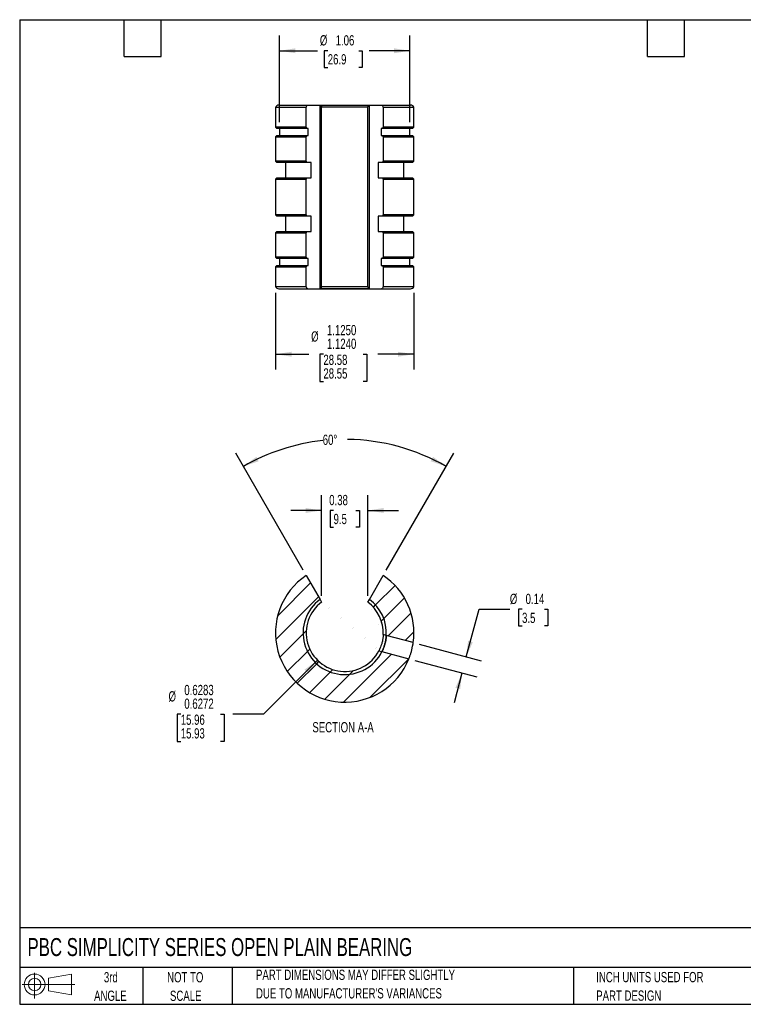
# Model space of a CAD drawing. Header units: inches. Extents: x 0.2 to 10.8, y 0.2 to 8.2.
# Tile 1 of 2: x 0.2 to 6.1, y 0.2 to 8.2. Entities that reach past the tile are written whole.
import ezdxf

# ---------------------------------------------------------------- set-up
doc = ezdxf.new("R2010")
doc.units = ezdxf.units.IN
doc.header["$MEASUREMENT"] = 0
doc.layers.add('DIMENSIONS', color=140, linetype='Continuous', lineweight=25)
doc.layers.add('TEXT', color=140, linetype='Continuous', lineweight=25)
doc.layers.add('HATCH', color=6, linetype='Continuous')
doc.layers.add('SLD-DEFPOINTS', color=7, linetype='Continuous')
doc.styles.add('SLDTEXTSTYLE0', font='TXT', dxfattribs={"width": 0.7})
doc.dimstyles.new('SLDDIMSTYLE0', dxfattribs={"dimtxt": 0.084961, "dimasz": 0.13, "dimexe": 0, "dimexo": 0.0625, "dimgap": 0.02124, "dimtad": 0, "dimtih": 1, "dimtoh": 1, "dimrnd": 1e-09, "dimdsep": 46, "dimtxsty": 'SLDTEXTSTYLE0', "dimsah": 1, "dimcen": 0.09, "dimadec": 0, "dimazin": 2, "dimtfac": 1, "dimtmove": 0, "dimatfit": 0, "dimfxl": 0, "dimfrac": 2, "dimtolj": 1, "dimtzin": 12, "dimarcsym": 0})
doc.dimstyles.new('SLDDIMSTYLE1', dxfattribs={"dimtxt": 0.084961, "dimasz": 0.13, "dimexe": 0, "dimexo": 0.0625, "dimgap": 0.02124, "dimtad": 0, "dimtih": 1, "dimtoh": 1, "dimrnd": 1e-09, "dimzin": 12, "dimdsep": 46, "dimtxsty": 'SLDTEXTSTYLE0', "dimsah": 1, "dimcen": 0.09, "dimadec": 0, "dimazin": 3, "dimtfac": 1, "dimtofl": 0, "dimtmove": 0, "dimatfit": 3, "dimfxl": 0, "dimfrac": 2, "dimtolj": 1, "dimtzin": 12, "dimarcsym": 0})
doc.dimstyles.new('SLDDIMSTYLE2', dxfattribs={"dimtxt": 0.084961, "dimasz": 0.13, "dimexe": 0, "dimexo": 0.0625, "dimgap": 0.02124, "dimtad": 0, "dimtih": 1, "dimtoh": 1, "dimdec": 4, "dimrnd": 1e-09, "dimzin": 0, "dimdsep": 46, "dimtxsty": 'SLDTEXTSTYLE0', "dimsah": 1, "dimcen": 0, "dimadec": 0, "dimazin": 0, "dimlim": 1, "dimtp": 0.0033, "dimtm": -0.0022, "dimtfac": 1, "dimtdec": 4, "dimtofl": 0, "dimtmove": 0, "dimatfit": 3, "dimfxl": 0, "dimfrac": 2, "dimtolj": 1, "dimtzin": 12, "dimarcsym": 0})
doc.dimstyles.new('SLDDIMSTYLE3', dxfattribs={"dimtxt": 0.084961, "dimasz": 0.13, "dimexe": 0, "dimexo": 0.0625, "dimgap": 0.02124, "dimtad": 0, "dimtih": 1, "dimtoh": 1, "dimdec": 4, "dimzin": 12, "dimdsep": 46, "dimtxsty": 'SLDTEXTSTYLE0', "dimsah": 1, "dimcen": 0.09, "dimadec": 0, "dimazin": 3, "dimtfac": 1, "dimtdec": 0, "dimtofl": 0, "dimtmove": 0, "dimatfit": 3, "dimfxl": 0, "dimfrac": 2, "dimtolj": 1, "dimtzin": 12, "dimarcsym": 0})
doc.dimstyles.new('SLDDIMSTYLE4', dxfattribs={"dimtxt": 0.084961, "dimasz": 0.13, "dimexe": 0, "dimexo": 0.0625, "dimgap": 0.02124, "dimtad": 0, "dimtih": 1, "dimtoh": 1, "dimdec": 4, "dimrnd": 1e-09, "dimzin": 4, "dimdsep": 46, "dimtxsty": 'SLDTEXTSTYLE0', "dimsah": 1, "dimcen": 0.09, "dimadec": 0, "dimazin": 1, "dimlim": 1, "dimtm": 0.001, "dimtfac": 1, "dimtdec": 4, "dimtofl": 0, "dimtmove": 0, "dimatfit": 3, "dimfxl": 0, "dimfrac": 2, "dimtolj": 1, "dimtzin": 12, "dimarcsym": 0})

# ---------------------------------------------------------------- blocks, each defined once
blk = doc.blocks.new('Block11')
at = {"color": 7, "linetype": 'Continuous', "lineweight": 18}
for p, q in [((0.1019, 0.2091), (0.1019, 0)), ((0.2157, 0.1641), (0.4006, 0.1981)), ((0.2157, 0.0628), (0.2157, 0.1641)), ((0.4006, 0.1981), (0.4006, 0.0288)), ((0, 0.1135), (0.4281, 0.1135)), ((0.2157, 0.0628), (0.4006, 0.0288))]:
    blk.add_line(p, q, dxfattribs=at)
for radius in [0.0846, 0.0506]:
    blk.add_circle((0.1019, 0.1135), radius, dxfattribs=at)
blk = doc.blocks.new('Block12')
at = {"layer": 'SLD-DEFPOINTS'}
blk.add_blockref('Block11', (0, 0), dxfattribs=at)
blk = doc.blocks.new('SW_NOTE_0_2')
at = {"layer": 'TEXT', "color": 0, "char_height": 0.083333, "attachment_point": 1, "style": 'SLDTEXTSTYLE0'}
for s, insert in [('PART DIMENSIONS MAY DIFFER SLIGHTLY', (0, 0.1074)), ("DUE TO MANUFACTURER'S VARIANCES", (0, -0.0431))]:
    blk.add_mtext(s, dxfattribs=dict(at, insert=insert))
blk = doc.blocks.new('SW_NOTE_0_3')
at = {"layer": 'TEXT', "color": 0, "char_height": 0.08333, "attachment_point": 2, "style": 'SLDTEXTSTYLE0'}
for s, insert in [('NOT TO', (0.207, 0.1074)), ('SCALE', (0.2108, -0.0431))]:
    blk.add_mtext(s, dxfattribs=dict(at, insert=insert))
blk = doc.blocks.new('SW_NOTE_0_4')
at = {"layer": 'TEXT', "color": 0, "char_height": 0.08333, "attachment_point": 2, "style": 'SLDTEXTSTYLE0'}
for s, insert in [('3rd', (0.0911, 0.1074)), ('ANGLE', (0.0873, -0.0431))]:
    blk.add_mtext(s, dxfattribs=dict(at, insert=insert))
blk = doc.blocks.new('SW_NOTE_0_5')
at = {"layer": 'TEXT', "color": 0, "char_height": 0.083333, "attachment_point": 1, "style": 'SLDTEXTSTYLE0'}
for s, insert in [('INCH UNITS USED FOR', (0, 0.1074)), ('PART DESIGN', (0, -0.0431))]:
    blk.add_mtext(s, dxfattribs=dict(at, insert=insert))
blk = doc.blocks.new('_D_5')
at = {"layer": 'DIMENSIONS'}
for p, q in [((2.6695, 3.046), (2.2313, 2.6079)), ((1.5587, 2.6079), (1.5302, 2.6079)), ((1.5302, 2.6079), (1.5302, 2.3856)), ((1.8819, 2.6079), (1.9104, 2.6079)), ((1.9104, 2.6079), (1.9104, 2.3856)), ((2.2313, 2.6079), (1.9813, 2.6079)), ((1.5302, 2.3856), (1.5587, 2.3856)), ((1.9104, 2.3856), (1.8819, 2.3856))]:
    blk.add_line(p, q, dxfattribs=at)
blk.add_solid([(2.6695, 3.046), (2.5635, 2.9683), (2.5918, 2.94)], dxfattribs=at)
at = {"layer": 'DIMENSIONS', "char_height": 0.08333, "attachment_point": 1, "style": 'SLDTEXTSTYLE0'}
for s, insert in [('0.6283', (1.5875, 2.8454)), ('%%c', (1.4592, 2.7939)), ('0.6272', (1.5875, 2.7343)), ('15.96', (1.5587, 2.6042)), ('15.93', (1.5587, 2.4931))]:
    blk.add_mtext(s, dxfattribs=dict(at, insert=insert))
blk = doc.blocks.new('_D_6')
at = {"layer": 'DIMENSIONS'}
for p, q in [((2.7033, 3.5679), (2.7033, 4.3874)), ((3.0783, 3.5679), (3.0783, 4.3874)), ((2.7033, 4.2624), (2.4533, 4.2624)), ((2.7999, 4.2624), (2.7714, 4.2624)), ((2.7714, 4.2624), (2.7714, 4.1274)), ((2.9817, 4.2624), (3.0103, 4.2624)), ((3.0103, 4.2624), (3.0103, 4.1274)), ((3.0783, 4.2624), (3.3283, 4.2624)), ((2.7714, 4.1274), (2.7999, 4.1274)), ((3.0103, 4.1274), (2.9817, 4.1274))]:
    blk.add_line(p, q, dxfattribs=at)
for points in [[(2.7033, 4.2624), (2.5733, 4.2824), (2.5733, 4.2424)], [(3.0783, 4.2624), (3.2083, 4.2424), (3.2083, 4.2824)]]:
    blk.add_solid(points, dxfattribs=at)
at = {"layer": 'DIMENSIONS', "char_height": 0.08333, "attachment_point": 1, "style": 'SLDTEXTSTYLE0'}
for s, insert in [('0.38', (2.7646, 4.3888)), ('9.5', (2.7999, 4.2348))]:
    blk.add_mtext(s, dxfattribs=dict(at, insert=insert))
blk = doc.blocks.new('_D_7')
at = {"layer": 'DIMENSIONS'}
for p, q in [((2.5533, 3.7779), (2.0047, 4.728)), ((3.2284, 3.7779), (3.777, 4.728))]:
    blk.add_line(p, q, dxfattribs=at)
for start, end in [(96.23219, 120), (60, 89.20985)]:
    blk.add_arc((2.8908, 3.1932), 1.6473, start, end, dxfattribs=at)
for points in [[(2.0672, 4.6198), (2.1916, 4.6626), (2.1729, 4.698)], [(3.7145, 4.6198), (3.6087, 4.698), (3.5901, 4.6626)]]:
    blk.add_solid(points, dxfattribs=at)
at = {"layer": 'DIMENSIONS', "insert": (2.712, 4.8785), "char_height": 0.08333, "attachment_point": 1, "style": 'SLDTEXTSTYLE0'}
blk.add_mtext('60°', dxfattribs=at)
blk = doc.blocks.new('_D_8')
at = {"layer": 'DIMENSIONS'}
for p, q in [((3.8786, 3.0731), (3.982, 3.4592)), ((3.982, 3.4592), (4.232, 3.4592)), ((4.3315, 3.4592), (4.303, 3.4592)), ((4.303, 3.4592), (4.303, 3.3241)), ((4.5133, 3.4592), (4.5418, 3.4592)), ((4.5418, 3.4592), (4.5418, 3.3241)), ((4.303, 3.3241), (4.3315, 3.3241)), ((4.5418, 3.3241), (4.5133, 3.3241)), ((3.4957, 3.1757), (3.9993, 3.0407)), ((3.4605, 3.0443), (3.9641, 2.9094)), ((3.8434, 2.9417), (3.7787, 2.7002))]:
    blk.add_line(p, q, dxfattribs=at)
for points in [[(3.8786, 3.0731), (3.9315, 3.1935), (3.8929, 3.2038)], [(3.8434, 2.9417), (3.7904, 2.8213), (3.829, 2.811)]]:
    blk.add_solid(points, dxfattribs=at)
at = {"layer": 'DIMENSIONS', "char_height": 0.08333, "attachment_point": 1, "style": 'SLDTEXTSTYLE0'}
for s, insert in [('%%c', (4.232, 3.5856)), ('0.14', (4.3603, 3.5856)), ('3.5', (4.3315, 3.4315))]:
    blk.add_mtext(s, dxfattribs=dict(at, insert=insert))
blk = doc.blocks.new('_D_9')
at = {"layer": 'DIMENSIONS'}
for p, q in [((2.3608, 7.4172), (2.3608, 8.1225)), ((3.4208, 7.4172), (3.4208, 8.1225)), ((2.3608, 7.9975), (2.6696, 7.9975)), ((2.7527, 7.9975), (2.7242, 7.9975)), ((2.7242, 7.9975), (2.7242, 7.8625)), ((3.0052, 7.9975), (3.0337, 7.9975)), ((3.0337, 7.9975), (3.0337, 7.8625)), ((3.4208, 7.9975), (3.0884, 7.9975)), ((2.7242, 7.8625), (2.7527, 7.8625)), ((3.0337, 7.8625), (3.0052, 7.8625))]:
    blk.add_line(p, q, dxfattribs=at)
for points in [[(2.3608, 7.9975), (2.4908, 7.9775), (2.4908, 8.0175)], [(3.4208, 7.9975), (3.2908, 8.0175), (3.2908, 7.9775)]]:
    blk.add_solid(points, dxfattribs=at)
at = {"layer": 'DIMENSIONS', "char_height": 0.08333, "attachment_point": 1, "style": 'SLDTEXTSTYLE0'}
for s, insert in [('%%c', (2.6886, 8.124)), ('1.06', (2.8169, 8.124)), ('26.9', (2.7527, 7.9699))]:
    blk.add_mtext(s, dxfattribs=dict(at, insert=insert))
blk = doc.blocks.new('_D_10')
at = {"layer": 'DIMENSIONS'}
for p, q in [((2.3287, 6.032), (2.3287, 5.407)), ((3.453, 6.032), (3.453, 5.407)), ((2.3287, 5.532), (2.5989, 5.532)), ((2.7174, 5.532), (2.6889, 5.532)), ((2.6889, 5.532), (2.6889, 5.3097)), ((3.0405, 5.532), (3.0691, 5.532)), ((3.0691, 5.532), (3.0691, 5.3097)), ((3.453, 5.532), (3.159, 5.532)), ((2.6889, 5.3097), (2.7174, 5.3097)), ((3.0691, 5.3097), (3.0405, 5.3097))]:
    blk.add_line(p, q, dxfattribs=at)
for points in [[(2.3287, 5.532), (2.4587, 5.512), (2.4587, 5.552)], [(3.453, 5.532), (3.323, 5.552), (3.323, 5.512)]]:
    blk.add_solid(points, dxfattribs=at)
at = {"layer": 'DIMENSIONS', "char_height": 0.08333, "attachment_point": 1, "style": 'SLDTEXTSTYLE0'}
for s, insert in [('1.1250', (2.7462, 5.7695)), ('%%c', (2.6179, 5.718)), ('1.1240', (2.7462, 5.6584)), ('28.58', (2.7174, 5.5283)), ('28.55', (2.7174, 5.4172))]:
    blk.add_mtext(s, dxfattribs=dict(at, insert=insert))

msp = doc.modelspace()

# ---------------------------------------------------------------- hatches: boundary and pattern name
at = {"layer": 'HATCH'}
h = msp.add_hatch(dxfattribs=at)
h.set_pattern_fill('ANSI31', color=256, style=0)
edge = h.paths.add_edge_path(flags=0)
edge.add_line((2.6905, 3.54019), (2.57828, 3.73456))
edge.add_arc((2.89084, 3.26735), 0.56212, 123.782512, 338.051839)
edge.add_line((3.41223, 3.05724), (3.19354, 3.11584))
edge.add_arc((2.89084, 3.26735), 0.3385, 126.289434, 333.41111, ccw=False)
h = msp.add_hatch(dxfattribs=at)
h.set_pattern_fill('ANSI31', color=256, style=0)
edge = h.paths.add_edge_path(flags=0)
edge.add_line((3.20341, 3.73456), (3.09119, 3.54019))
edge.add_arc((2.89084, 3.26735), 0.3385, -3.41131, 53.710566, ccw=False)
edge.add_line((3.22874, 3.24721), (3.44742, 3.18861))
edge.add_arc((2.89084, 3.26735), 0.56212, 351.947961, 416.217488)
h = msp.add_hatch(dxfattribs=at)
h.set_pattern_fill('ANSI31', color=256, style=0)
edge = h.paths.add_edge_path(flags=0)
edge.add_arc((2.89084, 3.26735), 0.3385, 126.289434, 333.41111)
edge.add_line((3.19354, 3.11584), (3.16833, 3.1226))
edge.add_arc((2.89084, 3.26735), 0.31298, 126.804707, 332.451177, ccw=False)
edge.add_line((2.70334, 3.51794), (2.6905, 3.54019))
h = msp.add_hatch(dxfattribs=at)
h.set_pattern_fill('ANSI31', color=256, style=0)
edge = h.paths.add_edge_path(flags=0)
edge.add_arc((2.89084, 3.26735), 0.3385, 356.58869, 413.710566)
edge.add_line((3.09119, 3.54019), (3.07834, 3.51794))
edge.add_arc((2.89084, 3.26735), 0.31298, -2.451377, 53.195293, ccw=False)
edge.add_line((3.20353, 3.25396), (3.22874, 3.24721))

# ---------------------------------------------------------------- linework, layer by layer
for p, q in [((2.32872, 7.53732), (2.32872, 7.37767)), ((2.57828, 7.53732), (2.32872, 7.53732)), ((2.35647, 7.55592), (2.59218, 7.55592)), ((2.57828, 7.37767), (2.57828, 7.53732)), ((2.59218, 7.55592), (2.6905, 7.55592)), ((2.6905, 7.55592), (2.6905, 6.06342)), ((2.6905, 7.55591), (3.09119, 7.55591)), ((2.6905, 6.06343), (2.6905, 7.55591)), ((2.69141, 7.55592), (3.09019, 7.55592)), ((3.07834, 7.54044), (2.70334, 7.54044)), ((2.70334, 6.07889), (2.70334, 7.54044)), ((3.07834, 6.07889), (3.07834, 7.54044)), ((3.09119, 6.06342), (3.09119, 7.55592)), ((3.09119, 7.55592), (3.1895, 7.55592)), ((3.09119, 6.06343), (3.09119, 7.55591)), ((3.1895, 7.55592), (3.42522, 7.55592)), ((3.45297, 7.53732), (3.20341, 7.53732)), ((3.20341, 7.53732), (3.20341, 7.37767)), ((3.45297, 7.37767), (3.45297, 7.53732)), ((2.32872, 7.37767), (2.33922, 7.36717)), ((2.57828, 7.37767), (2.32872, 7.37767)), ((2.58354, 7.36717), (2.33922, 7.36717)), ((2.36084, 7.36717), (2.36084, 7.30967)), ((2.57828, 7.37767), (2.58354, 7.36717)), ((2.59438, 7.36717), (2.58354, 7.36717)), ((2.59438, 7.30967), (2.59438, 7.36717)), ((3.19814, 7.36717), (3.18731, 7.36717)), ((3.18731, 7.36717), (3.18731, 7.30967)), ((3.19814, 7.36717), (3.20341, 7.37767)), ((3.44247, 7.36717), (3.19814, 7.36717)), ((3.45297, 7.37767), (3.20341, 7.37767)), ((3.42084, 7.30967), (3.42084, 7.36717)), ((3.44247, 7.36717), (3.45297, 7.37767)), ((2.33922, 7.30967), (2.32872, 7.29917)), ((2.32872, 7.29917), (2.32872, 7.10117)), ((2.32872, 7.29917), (2.57828, 7.29917)), ((2.33922, 7.30967), (2.58354, 7.30967)), ((2.58354, 7.30967), (2.57828, 7.29917)), ((2.57828, 7.10117), (2.57828, 7.29917)), ((2.58354, 7.30967), (2.59438, 7.30967)), ((3.18731, 7.30967), (3.19814, 7.30967)), ((3.20341, 7.29917), (3.19814, 7.30967)), ((3.19814, 7.30967), (3.44247, 7.30967)), ((3.20341, 7.29917), (3.20341, 7.10117)), ((3.20341, 7.29917), (3.45297, 7.29917)), ((3.45297, 7.29917), (3.44247, 7.30967)), ((3.45297, 7.10117), (3.45297, 7.29917)), ((2.32872, 7.10117), (2.33922, 7.09067)), ((2.57828, 7.10117), (2.32872, 7.10117)), ((2.58354, 7.09067), (2.33922, 7.09067)), ((2.40984, 7.09067), (2.40984, 6.96567)), ((2.57828, 7.10117), (2.58354, 7.09067)), ((2.61894, 7.09067), (2.58354, 7.09067)), ((2.61894, 6.96567), (2.61894, 7.09067)), ((3.19814, 7.09067), (3.16274, 7.09067)), ((3.16274, 7.09067), (3.16274, 6.96567)), ((3.19814, 7.09067), (3.20341, 7.10117)), ((3.44247, 7.09067), (3.19814, 7.09067)), ((3.45297, 7.10117), (3.20341, 7.10117)), ((3.37184, 6.96567), (3.37184, 7.09067)), ((3.44247, 7.09067), (3.45297, 7.10117)), ((2.33922, 6.96567), (2.32872, 6.95517)), ((2.33922, 6.96567), (2.58354, 6.96567)), ((2.58354, 6.96567), (2.57828, 6.95517)), ((2.58354, 6.96567), (2.61894, 6.96567)), ((3.16274, 6.96567), (3.19814, 6.96567)), ((3.20341, 6.95517), (3.19814, 6.96567)), ((3.19814, 6.96567), (3.44247, 6.96567)), ((3.45297, 6.95517), (3.44247, 6.96567)), ((2.32872, 6.95517), (2.32872, 6.66417)), ((2.32872, 6.95517), (2.57828, 6.95517)), ((2.57828, 6.66417), (2.57828, 6.95517)), ((3.20341, 6.95517), (3.20341, 6.66417)), ((3.20341, 6.95517), (3.45297, 6.95517)), ((3.45297, 6.66417), (3.45297, 6.95517)), ((2.32872, 6.66417), (2.33922, 6.65367)), ((2.57828, 6.66417), (2.32872, 6.66417)), ((2.58354, 6.65367), (2.33922, 6.65367)), ((2.40984, 6.65367), (2.40984, 6.52867)), ((2.57828, 6.66417), (2.58354, 6.65367)), ((2.61894, 6.65367), (2.58354, 6.65367)), ((2.61894, 6.52867), (2.61894, 6.65367)), ((3.19814, 6.65367), (3.16274, 6.65367)), ((3.16274, 6.65367), (3.16274, 6.52867)), ((3.19814, 6.65367), (3.20341, 6.66417)), ((3.44247, 6.65367), (3.19814, 6.65367)), ((3.45297, 6.66417), (3.20341, 6.66417)), ((3.37184, 6.52867), (3.37184, 6.65367)), ((3.44247, 6.65367), (3.45297, 6.66417)), ((2.33922, 6.52867), (2.32872, 6.51817)), ((2.32872, 6.51817), (2.32872, 6.32017)), ((2.32872, 6.51817), (2.57828, 6.51817)), ((2.33922, 6.52867), (2.58354, 6.52867)), ((2.58354, 6.52867), (2.57828, 6.51817)), ((2.57828, 6.32017), (2.57828, 6.51817)), ((2.58354, 6.52867), (2.61894, 6.52867)), ((3.16274, 6.52867), (3.19814, 6.52867)), ((3.20341, 6.51817), (3.19814, 6.52867)), ((3.19814, 6.52867), (3.44247, 6.52867)), ((3.20341, 6.51817), (3.20341, 6.32017)), ((3.20341, 6.51817), (3.45297, 6.51817)), ((3.45297, 6.51817), (3.44247, 6.52867)), ((3.45297, 6.32017), (3.45297, 6.51817)), ((2.32872, 6.32017), (2.33922, 6.30967)), ((2.57828, 6.32017), (2.32872, 6.32017)), ((2.57828, 6.32017), (2.58354, 6.30967)), ((3.19814, 6.30967), (3.20341, 6.32017)), ((3.45297, 6.32017), (3.20341, 6.32017)), ((3.44247, 6.30967), (3.45297, 6.32017)), ((2.33922, 6.25217), (2.32872, 6.24167)), ((2.32872, 6.24167), (2.32872, 6.08202)), ((2.32872, 6.24167), (2.57828, 6.24167)), ((2.58354, 6.30967), (2.33922, 6.30967)), ((2.33922, 6.25217), (2.58354, 6.25217)), ((2.36084, 6.30967), (2.36084, 6.25217)), ((2.58354, 6.25217), (2.57828, 6.24167)), ((2.57828, 6.08202), (2.57828, 6.24167)), ((2.59438, 6.30967), (2.58354, 6.30967)), ((2.58354, 6.25217), (2.59438, 6.25217)), ((2.59438, 6.25217), (2.59438, 6.30967)), ((3.19814, 6.30967), (3.18731, 6.30967)), ((3.18731, 6.30967), (3.18731, 6.25217)), ((3.18731, 6.25217), (3.19814, 6.25217)), ((3.44247, 6.30967), (3.19814, 6.30967)), ((3.20341, 6.24167), (3.19814, 6.25217)), ((3.19814, 6.25217), (3.44247, 6.25217)), ((3.20341, 6.24167), (3.20341, 6.08202)), ((3.20341, 6.24167), (3.45297, 6.24167)), ((3.42084, 6.25217), (3.42084, 6.30967)), ((3.45297, 6.24167), (3.44247, 6.25217)), ((3.45297, 6.08202), (3.45297, 6.24167)), ((2.32872, 6.08202), (2.57828, 6.08202)), ((3.20341, 6.08202), (3.45297, 6.08202)), ((2.35647, 6.06342), (2.59218, 6.06342)), ((2.59218, 6.06342), (2.6905, 6.06342)), ((2.6905, 6.06343), (3.09119, 6.06343)), ((3.09039, 6.06342), (2.69161, 6.06342)), ((3.07834, 6.07889), (2.70334, 6.07889)), ((3.09119, 6.06342), (3.1895, 6.06342)), ((3.1895, 6.06342), (3.42522, 6.06342)), ((2.57828, 3.73456), (2.6905, 3.54019)), ((3.09119, 3.54019), (3.20341, 3.73456)), ((2.6905, 3.54019), (2.70334, 3.51794)), ((3.07834, 3.51794), (3.09119, 3.54019)), ((3.22874, 3.24721), (3.20353, 3.25396)), ((3.44742, 3.18861), (3.22874, 3.24721)), ((3.16833, 3.1226), (3.19354, 3.11584)), ((3.19354, 3.11584), (3.41223, 3.05724))]:
    msp.add_line(p, q)
for centre, radius, start, end in [((2.35647, 7.52592), 0.03, 90, 157.668355), ((3.42522, 7.52592), 0.03, 22.331645, 90), ((2.35647, 6.09342), 0.03, 202.331645, 270), ((3.42522, 6.09342), 0.03, 270, 337.668355), ((2.89084, 3.26735), 0.56212, 123.782512, 338.051839), ((2.89084, 3.26735), 0.56212, 351.947961, 56.217488), ((2.89084, 3.26735), 0.3385, 126.289434, 333.41111), ((2.89084, 3.26735), 0.3385, 356.58869, 53.710566), ((2.89084, 3.26735), 0.31298, 126.804707, 332.451177), ((2.89084, 3.26735), 0.31297, 357.548623, 53.195293)]:
    msp.add_arc(centre, radius, start, end)
for points, knots in [([(2.57828, 7.53732), (2.5794, 7.5428), (2.58134, 7.54753), (2.58628, 7.55414), (2.58923, 7.55592), (2.59218, 7.55592)], [0, 0, 0, 0, 0.5, 0.5, 1, 1, 1, 1]), ([(2.6905, 7.55591), (2.69314, 7.55578), (2.69572, 7.55426), (2.69906, 7.55024), (2.70011, 7.54858), (2.70192, 7.54483), (2.7027, 7.54275), (2.70334, 7.54044)], [0, 0, 0, 0, 0.5, 0.5, 0.75, 0.75, 1, 1, 1, 1]), ([(3.07834, 7.54044), (3.07963, 7.54506), (3.08151, 7.5489), (3.08486, 7.55293), (3.08608, 7.554), (3.08858, 7.55544), (3.08987, 7.55584), (3.09119, 7.55591)], [0, 0, 0, 0, 0.5, 0.5, 0.75, 0.75, 1, 1, 1, 1]), ([(3.1895, 7.55592), (3.19245, 7.55592), (3.19542, 7.55411), (3.20031, 7.54757), (3.20228, 7.54279), (3.20341, 7.53732)], [0, 0, 0, 0, 0.5, 0.5, 1, 1, 1, 1]), ([(2.59218, 6.06342), (2.58924, 6.06342), (2.58626, 6.06522), (2.58137, 6.07176), (2.5794, 6.07654), (2.57828, 6.08202)], [0, 0, 0, 0, 0.5, 0.5, 1, 1, 1, 1]), ([(3.20341, 6.08202), (3.20228, 6.07654), (3.20034, 6.0718), (3.1954, 6.06519), (3.19245, 6.06342), (3.1895, 6.06342)], [0, 0, 0, 0, 0.5, 0.5, 1, 1, 1, 1]), ([(2.6905, 6.06343), (2.69314, 6.06355), (2.69572, 6.06507), (2.69906, 6.0691), (2.70011, 6.07076), (2.70192, 6.0745), (2.7027, 6.07659), (2.70334, 6.07889)], [0, 0, 0, 0, 0.5, 0.5, 0.75, 0.75, 1, 1, 1, 1]), ([(3.07834, 6.07889), (3.07963, 6.07428), (3.08151, 6.07043), (3.08486, 6.06641), (3.08608, 6.06534), (3.08858, 6.06389), (3.08987, 6.06349), (3.09119, 6.06343)], [0, 0, 0, 0, 0.5, 0.5, 0.75, 0.75, 1, 1, 1, 1]), ([(3.20353, 3.25396), (3.20353, 3.25396), (3.20347, 3.25212), (3.20315, 3.24693), (3.20301, 3.24477), (3.20261, 3.23976), (3.20235, 3.23693), (3.20167, 3.23063), (3.20124, 3.22713), (3.20021, 3.21979), (3.19959, 3.21592), (3.19739, 3.20369), (3.19548, 3.19504), (3.192, 3.18204), (3.19076, 3.17779), (3.18815, 3.16946), (3.18676, 3.16534), (3.18258, 3.15371), (3.17969, 3.14667), (3.17457, 3.1351), (3.17231, 3.13046), (3.16998, 3.1258), (3.16937, 3.12459), (3.16854, 3.123), (3.16833, 3.1226), (3.16833, 3.1226)], [0, 0, 0, 0, 0.125, 0.125, 0.1875, 0.1875, 0.25, 0.25, 0.3125, 0.3125, 0.375, 0.375, 0.5, 0.5, 0.5625, 0.5625, 0.625, 0.625, 0.75, 0.75, 0.875, 0.875, 0.9375, 0.9375, 1, 1, 1, 1]), ([(3.19354, 3.11584), (3.19354, 3.11584), (3.19375, 3.11624), (3.19453, 3.11783), (3.19512, 3.11903), (3.19663, 3.12216), (3.19754, 3.12408), (3.19963, 3.12864), (3.20081, 3.13128), (3.20454, 3.14), (3.20736, 3.14708), (3.21282, 3.16255), (3.2155, 3.17112), (3.21895, 3.18401), (3.22003, 3.1884), (3.22196, 3.19692), (3.22282, 3.20108), (3.2251, 3.21328), (3.22618, 3.22074), (3.22732, 3.23025), (3.22761, 3.23307), (3.22808, 3.23804), (3.22826, 3.2402), (3.22852, 3.24366), (3.2286, 3.24497), (3.22872, 3.24675), (3.22874, 3.24721), (3.22874, 3.24721)], [0, 0, 0, 0, 0.0625, 0.0625, 0.125, 0.125, 0.1875, 0.1875, 0.25, 0.25, 0.375, 0.375, 0.5, 0.5, 0.5625, 0.5625, 0.625, 0.625, 0.75, 0.75, 0.8125, 0.8125, 0.875, 0.875, 0.9375, 0.9375, 1, 1, 1, 1]), ([(3.22874, 3.24721), (3.22874, 3.24721), (3.22865, 3.24538), (3.22826, 3.24021), (3.22808, 3.23806), (3.22761, 3.23307), (3.22732, 3.23024), (3.22656, 3.22396), (3.2261, 3.22047), (3.22499, 3.21315), (3.22435, 3.20928), (3.22207, 3.19708), (3.22014, 3.18844), (3.21665, 3.17543), (3.21542, 3.17118), (3.21284, 3.16285), (3.21147, 3.15873), (3.20873, 3.15096), (3.20736, 3.14729), (3.20464, 3.14035), (3.2033, 3.13711), (3.19957, 3.1284), (3.19739, 3.12374), (3.19514, 3.11906), (3.19454, 3.11785), (3.19375, 3.11624), (3.19354, 3.11584), (3.19354, 3.11584)], [0, 0, 0, 0, 0.125, 0.125, 0.1875, 0.1875, 0.25, 0.25, 0.3125, 0.3125, 0.375, 0.375, 0.5, 0.5, 0.5625, 0.5625, 0.625, 0.625, 0.6875, 0.6875, 0.75, 0.75, 0.875, 0.875, 0.9375, 0.9375, 1, 1, 1, 1]), ([(3.41223, 3.05724), (3.41223, 3.05724), (3.41239, 3.05766), (3.41304, 3.05929), (3.41352, 3.06049), (3.41478, 3.06369), (3.41555, 3.06569), (3.41731, 3.07031), (3.4183, 3.07296), (3.42047, 3.07895), (3.42161, 3.0822), (3.424, 3.08918), (3.42525, 3.09297), (3.42775, 3.10082), (3.42899, 3.10488), (3.43145, 3.11325), (3.43267, 3.11759), (3.43612, 3.13046), (3.43822, 3.13917), (3.44172, 3.15517), (3.44316, 3.16263), (3.44482, 3.17193), (3.4453, 3.17477), (3.44609, 3.17966), (3.44641, 3.18174), (3.44693, 3.18514), (3.44711, 3.18644), (3.44736, 3.18817), (3.44742, 3.18861), (3.44742, 3.18861)], [0, 0, 0, 0, 0.0625, 0.0625, 0.125, 0.125, 0.1875, 0.1875, 0.25, 0.25, 0.3125, 0.3125, 0.375, 0.375, 0.4375, 0.4375, 0.5, 0.5, 0.625, 0.625, 0.75, 0.75, 0.8125, 0.8125, 0.875, 0.875, 0.9375, 0.9375, 1, 1, 1, 1])]:
    msp.add_open_spline(points, degree=3, knots=knots)
at = {"layer": 'TEXT'}
for p, q in [((0.25, 8.25), (10.75, 8.25)), ((0.25, 8.25), (0.25, 0.25)), ((1.1, 7.95), (1.1, 8.25)), ((1.4, 7.95), (1.4, 8.25)), ((5.35, 7.95), (5.35, 8.25)), ((5.65, 7.95), (5.65, 8.25)), ((1.1, 7.95), (1.4, 7.95)), ((5.35, 7.95), (5.65, 7.95)), ((10.75, 0.87111), (0.25, 0.87111)), ((10.75, 0.55), (0.25, 0.55)), ((1.25, 0.55), (1.25, 0.25)), ((1.97684, 0.55), (1.97684, 0.25)), ((4.74986, 0.55), (4.74986, 0.25)), ((0.25, 0.25), (10.75, 0.25))]:
    msp.add_line(p, q, dxfattribs=at)

# ---------------------------------------------------------------- block references
at = {"layer": 'SLD-DEFPOINTS'}
msp.add_blockref('Block12', (0.26921, 0.2974), dxfattribs=at)
at = {"layer": 'TEXT'}
for name, p in [('SW_NOTE_0_4', (0.8995, 0.40425)), ('SW_NOTE_0_3', (1.38808, 0.40425)), ('SW_NOTE_0_2', (2.17005, 0.42408)), ('SW_NOTE_0_5', (4.93424, 0.40546))]:
    msp.add_blockref(name, p, dxfattribs=at)

# ---------------------------------------------------------------- texts
at = {"layer": 'TEXT', "style": 'SLDTEXTSTYLE0'}
for s, insert, char_height, attachment_point in [('SECTION A-A', (2.8772, 2.54287), 0.0833333, 2), ('PBC SIMPLICITY SERIES OPEN PLAIN BEARING', (0.31361, 0.78813), 0.1458333, 1)]:
    msp.add_mtext(s, dxfattribs=dict(at, insert=insert, char_height=char_height, attachment_point=attachment_point))

# ---------------------------------------------------------------- dimensions: what is measured, and where the dimension line sits
at = {"layer": 'DIMENSIONS'}
for base, p1, p2, dimstyle, picture, middle in [((3.42084, 7.99751), (2.36084, 7.36717), (3.42084, 7.36717), 'SLDDIMSTYLE1', '_D_9', (2.87897, 7.99751)), ((3.4529665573, 5.5319712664), (2.3287165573, 6.0820181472), (3.4529665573, 6.0820181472), 'SLDDIMSTYLE4', '_D_10', (2.8789718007, 5.5319712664))]:
    dim = msp.add_linear_dim(base=base, p1=p1, p2=p2, text='%%c<>', dimstyle=dimstyle, dxfattribs=at)
    dim.commit()
    dim.dimension.update_dxf_attribs({"geometry": picture, "text_midpoint": middle, "dimtype": 160})
dim = msp.add_angular_dim_2l(base=(3.32815, 4.78137), line1=((3.07834, 3.51794), (3.20341, 3.73456)), line2=((2.57828, 3.73456), (2.70334, 3.51794)), dimstyle='SLDDIMSTYLE3', dxfattribs=at)
dim.commit()
dim.dimension.update_dxf_attribs({"geometry": '_D_7', "text_midpoint": (2.81279, 4.83862), "dimtype": 162})
dim = msp.add_linear_dim(base=(3.0783415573, 4.2623939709), p1=(2.7033415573, 3.5179409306), p2=(3.0783415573, 3.5179409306), dimstyle='SLDDIMSTYLE0', dxfattribs=at)
dim.commit()
dim.dimension.update_dxf_attribs({"geometry": '_D_6', "text_midpoint": (2.8908415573, 4.2623939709), "dimtype": 160})
dim = msp.add_linear_dim(base=(3.87856, 3.07309), p1=(3.41223, 3.05724), p2=(3.44742, 3.18861), angle=74.9999, text='%%c<>', dimstyle='SLDDIMSTYLE0', dxfattribs=at)
dim.commit()
dim.dimension.update_dxf_attribs({"geometry": '_D_8', "text_midpoint": (3.982, 3.45916), "dimtype": 160})
dim = msp.add_diameter_dim_2p(p1=(3.11215, 3.48865), p2=(2.66953, 3.04604), dimstyle='SLDDIMSTYLE2', dxfattribs=at)
dim.commit()
dim.dimension.update_dxf_attribs({"geometry": '_D_5', "text_midpoint": (1.72029, 2.60785), "dimtype": 163})

doc.saveas('drawing.dxf')
